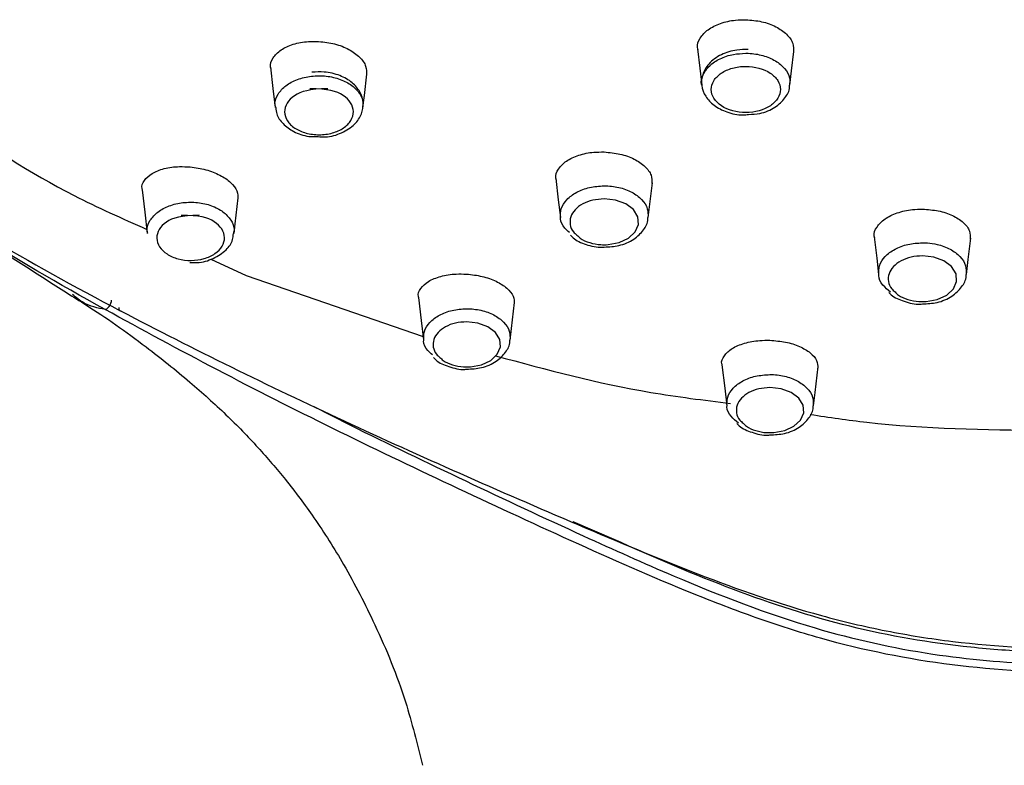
# Model space of a CAD drawing. Header units: inches. Extents: x 0 to 77643, y -44170 to 0.
# Tile 27 of 159: x 68469.73 to 68472.76, y -42946.76 to -42944.46. Entities that reach past the tile are written whole.
import ezdxf

# ---------------------------------------------------------------- set-up
doc = ezdxf.new("R2010")
doc.units = ezdxf.units.IN
doc.header["$MEASUREMENT"] = 0
doc.layers.get('0').update_dxf_attribs({"lineweight": 0})
doc.layers.add('p--łazienka NP', color=150, linetype='Continuous', lineweight=25)

# ---------------------------------------------------------------- blocks, each defined once
blk = doc.blocks.new('natrysk')
at = {"linetype": 'Continuous'}
for p, q in [((-6.4932, 52.2891), (-6.3838, 52.2381)), ((-6.3838, 52.2381), (-5.8393, 52.0508)), ((-6.1755, 51.835), (-6.0645, 51.7785)), ((-5.2509, 51.4258), (-5.377, 51.4808))]:
    blk.add_line(p, q, dxfattribs=at)
at = {"linetype": 'Continuous', "flags": 128}
for points in [[(-4.9947, 52.9361), (-4.9876, 52.8763), (-4.9815, 52.8243)], [(-4.7098, 52.8242), (-4.7046, 52.8683), (-4.6975, 52.9282)], [(-6.3095, 52.8793), (-6.3018, 52.8139), (-6.2949, 52.7555)], [(-6.0245, 52.7554), (-6.0201, 52.793), (-6.0124, 52.8583)], [(-5.4306, 52.5373), (-5.4229, 52.4717), (-5.4164, 52.4169)], [(-5.1461, 52.4168), (-5.1412, 52.4585), (-5.1334, 52.5241)], [(-6.7042, 52.5021), (-6.6962, 52.4336), (-6.6884, 52.3677)], [(-6.4213, 52.3674), (-6.4177, 52.3979), (-6.4084, 52.4772)], [(-5.2698, 52.3335), (-5.2357, 52.34), (-5.2067, 52.3537), (-5.1861, 52.373), (-5.1762, 52.3957), (-5.1782, 52.4194), (-5.1918, 52.4413), (-5.2154, 52.4589), (-5.2466, 52.4704), (-5.2818, 52.4743)], [(-4.4504, 52.3579), (-4.4426, 52.2922), (-4.4367, 52.2416)], [(-4.1663, 52.2416), (-4.1609, 52.2877), (-4.1532, 52.3534)], [(-4.2903, 52.1583), (-4.2561, 52.1647), (-4.2271, 52.1783), (-4.2064, 52.1975), (-4.1965, 52.2202), (-4.1984, 52.2439), (-4.2119, 52.2658), (-4.2355, 52.2835), (-4.2666, 52.295), (-4.3017, 52.299)], [(-5.8535, 52.1704), (-5.8452, 52.1004), (-5.8381, 52.04)], [(-5.571, 52.0397), (-5.5668, 52.0756), (-5.5574, 52.1552)], [(-5.6929, 51.9576), (-5.6594, 51.964), (-5.631, 51.9774), (-5.6108, 51.9963), (-5.6011, 52.0187), (-5.6031, 52.042), (-5.6166, 52.0635), (-5.6401, 52.0809), (-5.6708, 52.0921), (-5.7055, 52.0959)], [(-4.9191, 51.9633), (-4.9107, 51.8916), (-4.9043, 51.8373)], [(-4.6373, 51.8372), (-4.6323, 51.8789), (-4.6229, 51.9589)], [(-4.7594, 51.7551), (-4.7259, 51.7614), (-4.6974, 51.7747), (-4.6772, 51.7936), (-4.6674, 51.816), (-4.6693, 51.8392), (-4.6826, 51.8607), (-4.706, 51.8782), (-4.7367, 51.8894), (-4.7713, 51.8933)]]:
    blk.add_lwpolyline(points, dxfattribs=at)
at = {"linetype": 'Continuous'}
for points, knots in [([(-4.9928, 52.9329), (-4.9935, 52.9352), (-4.9974, 52.9475), (-4.9878, 52.97), (-4.9639, 52.9963), (-4.9252, 53.0157), (-4.8837, 53.0253), (-4.8565, 53.0257), (-4.846, 53.0259)], [0, 0, 0, 0, 0.047218, 0.252967, 0.459321, 0.665597, 0.871509, 1, 1, 1, 1]), ([(-4.846, 53.0259), (-4.8294, 53.0245), (-4.796, 53.0218), (-4.7515, 53.0053), (-4.7181, 52.9819), (-4.6982, 52.9541), (-4.6985, 52.9351), (-4.6986, 52.9261)], [0, 0, 0, 0, 0.204695, 0.40941, 0.61349, 0.818363, 1, 1, 1, 1]), ([(-6.3075, 52.8738), (-6.3082, 52.8758), (-6.312, 52.8877), (-6.3026, 52.9091), (-6.279, 52.9339), (-6.2405, 52.9516), (-6.1988, 52.9596), (-6.1714, 52.9591), (-6.1608, 52.9589)], [0, 0, 0, 0, 0.043266, 0.248155, 0.454724, 0.662299, 0.869728, 1, 1, 1, 1]), ([(-6.1608, 52.9589), (-6.1441, 52.957), (-6.1108, 52.9531), (-6.0664, 52.9355), (-6.033, 52.9115), (-6.0131, 52.8837), (-6.0133, 52.8651), (-6.0134, 52.8563)], [0, 0, 0, 0, 0.205025, 0.410032, 0.613531, 0.817384, 1, 1, 1, 1]), ([(-4.8385, 52.9344), (-4.85, 52.9342), (-4.8789, 52.9337), (-4.9234, 52.9199), (-4.9604, 52.8932), (-4.9806, 52.8587), (-4.9839, 52.8226), (-4.9712, 52.7888), (-4.9442, 52.7601), (-4.9044, 52.7401), (-4.8654, 52.7307), (-4.8426, 52.7335), (-4.8369, 52.7343)], [0, 0, 0, 0, 0.080398, 0.201366, 0.327361, 0.430402, 0.52644, 0.62577, 0.726866, 0.83905, 0.959285, 1, 1, 1, 1]), ([(-4.9811, 52.8244), (-4.9813, 52.825), (-4.9851, 52.8354), (-4.9781, 52.8571), (-4.9593, 52.885), (-4.9261, 52.907), (-4.8866, 52.9202), (-4.8586, 52.9218), (-4.846, 52.9225)], [0, 0, 0, 0, 0.0118, 0.216929, 0.421291, 0.626148, 0.831063, 1, 1, 1, 1]), ([(-4.846, 52.9225), (-4.8433, 52.9225), (-4.8254, 52.9223), (-4.7924, 52.9171), (-4.7528, 52.9006), (-4.7242, 52.8762), (-4.7089, 52.8494), (-4.7106, 52.8317), (-4.7113, 52.8243)], [0, 0, 0, 0, 0.0360736, 0.2394897, 0.4440333, 0.6479154, 0.8522, 1, 1, 1, 1]), ([(-4.8459, 52.8822), (-4.86, 52.8822), (-4.8739, 52.8803), (-4.8995, 52.8731), (-4.9113, 52.8678), (-4.9308, 52.8547), (-4.9387, 52.8467), (-4.9493, 52.8296), (-4.9521, 52.8203), (-4.952, 52.7924), (-4.9404, 52.7739), (-4.9009, 52.7476), (-4.8733, 52.74), (-4.8173, 52.7401), (-4.7898, 52.7479), (-4.7603, 52.7677), (-4.7525, 52.7756), (-4.7419, 52.7927), (-4.7392, 52.8021), (-4.7393, 52.8206), (-4.7421, 52.8299), (-4.7528, 52.847), (-4.7607, 52.8549), (-4.7903, 52.8746), (-4.8178, 52.8822), (-4.8459, 52.8822)], [0, 0, 0, 0, 0.0625, 0.0625, 0.125, 0.125, 0.1875, 0.1875, 0.25, 0.25, 0.375, 0.375, 0.5, 0.5, 0.625, 0.625, 0.6875, 0.6875, 0.75, 0.75, 0.8125, 0.8125, 0.875, 0.875, 1, 1, 1, 1]), ([(-6.2931, 52.7558), (-6.2941, 52.7596), (-6.2974, 52.7735), (-6.2872, 52.7976), (-6.2635, 52.8239), (-6.2272, 52.8433), (-6.1908, 52.8522), (-6.1682, 52.8531), (-6.1607, 52.8533)], [0, 0, 0, 0, 0.077841, 0.283395, 0.488515, 0.693549, 0.898909, 1, 1, 1, 1]), ([(-6.1626, 52.6659), (-6.155, 52.6653), (-6.1299, 52.6636), (-6.0884, 52.6762), (-6.0496, 52.701), (-6.0272, 52.7345), (-6.0214, 52.7703), (-6.032, 52.8048), (-6.0571, 52.8342), (-6.095, 52.8559), (-6.1393, 52.8664), (-6.1688, 52.8648), (-6.1814, 52.8641)], [0, 0, 0, 0, 0.052137, 0.172256, 0.295652, 0.397884, 0.492153, 0.590518, 0.688612, 0.797185, 0.913953, 1, 1, 1, 1]), ([(-6.1607, 52.8533), (-6.1529, 52.8531), (-6.13, 52.8524), (-6.0932, 52.8436), (-6.0567, 52.8244), (-6.0326, 52.7982), (-6.0221, 52.7739), (-6.0254, 52.7597), (-6.0263, 52.7557)], [0, 0, 0, 0, 0.104162, 0.307284, 0.511189, 0.714323, 0.918183, 1, 1, 1, 1]), ([(-6.1325, 52.8131), (-6.1884, 52.8129), (-6.2156, 52.8051), (-6.2546, 52.7787), (-6.2657, 52.7603), (-6.2654, 52.7326), (-6.2625, 52.7233), (-6.2517, 52.7064), (-6.2437, 52.6985), (-6.2241, 52.6856), (-6.2123, 52.6804), (-6.1867, 52.6735), (-6.1728, 52.6717), (-6.1451, 52.6718), (-6.1311, 52.6737), (-6.1057, 52.6809), (-6.094, 52.6862), (-6.0746, 52.6994), (-6.0668, 52.7073), (-6.0565, 52.7244), (-6.0538, 52.7336), (-6.0541, 52.7614), (-6.0657, 52.7797), (-6.1052, 52.8056), (-6.1325, 52.8131), (-6.1884, 52.8129)], [0, 0, 0, 0, 0.125, 0.125, 0.25, 0.25, 0.3125, 0.3125, 0.375, 0.375, 0.4375, 0.4375, 0.5, 0.5, 0.5625, 0.5625, 0.625, 0.625, 0.6875, 0.6875, 0.75, 0.75, 0.875, 0.875, 1, 1, 1, 1]), ([(-4.8369, 52.7343), (-4.8252, 52.7348), (-4.7957, 52.7362), (-4.7551, 52.7543), (-4.7248, 52.7828), (-4.7101, 52.8083), (-4.7108, 52.8223), (-4.7109, 52.8244)], [0, 0, 0, 0, 0.186941, 0.471121, 0.727807, 0.958676, 1, 1, 1, 1]), ([(-6.2927, 52.7554), (-6.2922, 52.7487), (-6.2909, 52.7304), (-6.2711, 52.7038), (-6.2378, 52.6797), (-6.1989, 52.6655), (-6.1723, 52.6658), (-6.1626, 52.6659)], [0, 0, 0, 0, 0.125765, 0.346546, 0.585485, 0.848102, 1, 1, 1, 1]), ([(-7.2978, 52.718), (-7.1745, 52.6364), (-6.9861, 52.512), (-6.7659, 52.4143), (-6.6899, 52.3806)], [0, 0, 0, 0, 0.655117, 1, 1, 1, 1]), ([(-6.8183, 52.1339), (-6.9607, 52.2124), (-7.0984, 52.2934), (-7.3672, 52.4561), (-7.4979, 52.5378), (-7.6244, 52.6197)], [0, 0, 0, 0, 0.5, 0.5, 1, 1, 1, 1]), ([(-5.4287, 52.5325), (-5.4294, 52.5344), (-5.4332, 52.5459), (-5.4238, 52.567), (-5.4001, 52.5919), (-5.3614, 52.6101), (-5.3198, 52.6187), (-5.2925, 52.6187), (-5.2819, 52.6187)], [0, 0, 0, 0, 0.041543, 0.248088, 0.455842, 0.663669, 0.87062, 1, 1, 1, 1]), ([(-5.2819, 52.6187), (-5.2653, 52.6172), (-5.2321, 52.6141), (-5.1878, 52.5979), (-5.1544, 52.575), (-5.1344, 52.5482), (-5.1345, 52.53), (-5.1346, 52.5214)], [0, 0, 0, 0, 0.204179, 0.408434, 0.611893, 0.816437, 1, 1, 1, 1]), ([(-7.5691, 52.5951), (-7.4442, 52.5147), (-7.3153, 52.4357), (-7.0494, 52.2803), (-6.9126, 52.2037), (-6.7715, 52.13)], [0, 0, 0, 0, 0.5, 0.5, 1, 1, 1, 1]), ([(-6.7033, 52.5023), (-6.7038, 52.5035), (-6.7075, 52.5136), (-6.6987, 52.5318), (-6.6761, 52.5537), (-6.6376, 52.5687), (-6.5955, 52.5748), (-6.5675, 52.5733), (-6.5567, 52.5727)], [0, 0, 0, 0, 0.027601, 0.233193, 0.443035, 0.655279, 0.866464, 1, 1, 1, 1]), ([(-6.5567, 52.5727), (-6.5402, 52.5704), (-6.5073, 52.5658), (-6.4632, 52.5483), (-6.4299, 52.5253), (-6.4098, 52.4992), (-6.4095, 52.4821), (-6.4094, 52.4739)], [0, 0, 0, 0, 0.204217, 0.407962, 0.60978, 0.811673, 1, 1, 1, 1]), ([(-7.4864, 52.5432), (-7.4718, 52.5335), (-7.286, 52.4098), (-7.0961, 52.2877), (-6.9212, 52.1753)], [0, 0, 0, 0, 0.0787058, 1, 1, 1, 1]), ([(-5.4157, 52.4169), (-5.4159, 52.4259), (-5.4164, 52.4452), (-5.3984, 52.4728), (-5.368, 52.4959), (-5.3275, 52.5115), (-5.2971, 52.5136), (-5.2819, 52.5146)], [0, 0, 0, 0, 0.180907, 0.385847, 0.590846, 0.795918, 1, 1, 1, 1]), ([(-5.2819, 52.5146), (-5.2819, 52.5146), (-5.2666, 52.5146), (-5.2359, 52.5113), (-5.1952, 52.4963), (-5.1645, 52.4732), (-5.1463, 52.4456), (-5.1466, 52.4262), (-5.1468, 52.417)], [0, 0, 0, 0, 0.000438, 0.204708, 0.409426, 0.613299, 0.817501, 1, 1, 1, 1]), ([(-6.6866, 52.368), (-6.6875, 52.3717), (-6.6909, 52.3853), (-6.6808, 52.409), (-6.6576, 52.435), (-6.6219, 52.4541), (-6.5862, 52.4629), (-6.5639, 52.4638), (-6.5565, 52.4641)], [0, 0, 0, 0, 0.076285, 0.282548, 0.488063, 0.693331, 0.899085, 1, 1, 1, 1]), ([(-6.5565, 52.4641), (-6.5488, 52.4639), (-6.5261, 52.4633), (-6.4898, 52.4547), (-6.4535, 52.4358), (-6.4296, 52.41), (-6.419, 52.3858), (-6.4222, 52.3717), (-6.4232, 52.3677)], [0, 0, 0, 0, 0.103995, 0.306748, 0.510168, 0.713028, 0.916468, 1, 1, 1, 1]), ([(-5.2818, 52.4743), (-5.2936, 52.4735), (-5.3173, 52.4719), (-5.3488, 52.4597), (-5.3728, 52.4417), (-5.3865, 52.4193), (-5.3879, 52.3954), (-5.3806, 52.3754), (-5.3695, 52.3661), (-5.3658, 52.363)], [0, 0, 0, 0, 0.153299, 0.307226, 0.461163, 0.615048, 0.768668, 0.922888, 1, 1, 1, 1]), ([(-6.5287, 52.424), (-6.5837, 52.4236), (-6.6104, 52.4159), (-6.6485, 52.3898), (-6.6593, 52.3717), (-6.6587, 52.3444), (-6.6558, 52.3353), (-6.645, 52.3187), (-6.6371, 52.311), (-6.6177, 52.2984), (-6.606, 52.2933), (-6.5808, 52.2866), (-6.5672, 52.2848), (-6.5399, 52.285), (-6.5261, 52.2869), (-6.5012, 52.2941), (-6.4897, 52.2993), (-6.4708, 52.3123), (-6.4632, 52.3201), (-6.4531, 52.337), (-6.4506, 52.3461), (-6.4512, 52.3734), (-6.4628, 52.3913), (-6.5018, 52.4167), (-6.5287, 52.424), (-6.5837, 52.4236)], [0, 0, 0, 0, 0.125, 0.125, 0.25, 0.25, 0.3125, 0.3125, 0.375, 0.375, 0.4375, 0.4375, 0.5, 0.5, 0.5625, 0.5625, 0.625, 0.625, 0.6875, 0.6875, 0.75, 0.75, 0.875, 0.875, 1, 1, 1, 1]), ([(-5.3887, 52.371), (-5.3937, 52.3753), (-5.4081, 52.3875), (-5.4169, 52.4044), (-5.4158, 52.4158), (-5.4157, 52.4169)], [0, 0, 0, 0, 0.323812, 0.930114, 1, 1, 1, 1]), ([(-5.2815, 52.3262), (-5.2662, 52.327), (-5.2332, 52.3286), (-5.1898, 52.348), (-5.1602, 52.3767), (-5.1461, 52.4018), (-5.1469, 52.4153), (-5.147, 52.4171)], [0, 0, 0, 0, 0.234356, 0.505407, 0.748329, 0.967021, 1, 1, 1, 1]), ([(-4.4485, 52.3539), (-4.4492, 52.3558), (-4.4531, 52.3671), (-4.4435, 52.3884), (-4.4196, 52.4136), (-4.3808, 52.4324), (-4.3393, 52.4418), (-4.3122, 52.4424), (-4.3017, 52.4427)], [0, 0, 0, 0, 0.04208, 0.249895, 0.458243, 0.665671, 0.871782, 1, 1, 1, 1]), ([(-4.3017, 52.4427), (-4.2852, 52.4416), (-4.252, 52.4393), (-4.2077, 52.4242), (-4.1742, 52.4025), (-4.1542, 52.3765), (-4.1543, 52.3585), (-4.1544, 52.35)], [0, 0, 0, 0, 0.203684, 0.40756, 0.611383, 0.816872, 1, 1, 1, 1]), ([(-6.5573, 52.279), (-6.5497, 52.2785), (-6.5249, 52.2768), (-6.4836, 52.2894), (-6.4462, 52.3141), (-6.4252, 52.3427), (-6.4237, 52.3611), (-6.4232, 52.3673)], [0, 0, 0, 0, 0.116712, 0.383908, 0.657803, 0.883805, 1, 1, 1, 1]), ([(-5.3853, 52.3627), (-5.3828, 52.3599), (-5.3711, 52.3468), (-5.3374, 52.3333), (-5.3026, 52.3237), (-5.2836, 52.326), (-5.2815, 52.3262)], [0, 0, 0, 0, 0.108618, 0.514178, 0.9459, 1, 1, 1, 1]), ([(-5.3658, 52.363), (-5.3625, 52.3597), (-5.3528, 52.3496), (-5.3267, 52.3388), (-5.2965, 52.3327), (-5.2772, 52.3333), (-5.2698, 52.3335)], [0, 0, 0, 0, 0.160191, 0.4804, 0.800619, 1, 1, 1, 1]), ([(-4.4359, 52.2416), (-4.4361, 52.2507), (-4.4365, 52.27), (-4.4185, 52.2977), (-4.388, 52.3207), (-4.3473, 52.3363), (-4.3169, 52.3383), (-4.3017, 52.3393)], [0, 0, 0, 0, 0.182147, 0.386556, 0.591196, 0.795998, 1, 1, 1, 1]), ([(-4.3017, 52.3393), (-4.2967, 52.3392), (-4.2815, 52.3389), (-4.2515, 52.3342), (-4.2151, 52.3209), (-4.1846, 52.2977), (-4.1665, 52.2701), (-4.1669, 52.2507), (-4.1671, 52.2416)], [0, 0, 0, 0, 0.067359, 0.205156, 0.4099, 0.613743, 0.817886, 1, 1, 1, 1]), ([(-4.3017, 52.299), (-4.3135, 52.2982), (-4.3373, 52.2966), (-4.3689, 52.2844), (-4.3929, 52.2665), (-4.4067, 52.2441), (-4.4082, 52.2202), (-4.401, 52.2003), (-4.3899, 52.191), (-4.3861, 52.1879)], [0, 0, 0, 0, 0.153512, 0.307512, 0.461459, 0.615225, 0.768795, 0.92292, 1, 1, 1, 1]), ([(-5.8526, 52.1706), (-5.853, 52.1716), (-5.8568, 52.1813), (-5.8479, 52.1993), (-5.825, 52.2214), (-5.7863, 52.237), (-5.7442, 52.2439), (-5.7165, 52.2432), (-5.7058, 52.2429)], [0, 0, 0, 0, 0.024856, 0.234002, 0.446149, 0.658745, 0.868628, 1, 1, 1, 1]), ([(-5.7058, 52.2429), (-5.6894, 52.2411), (-5.6567, 52.2374), (-5.6127, 52.2216), (-5.5795, 52.2003), (-5.559, 52.1754), (-5.5587, 52.1589), (-5.5585, 52.1509)], [0, 0, 0, 0, 0.202584, 0.404691, 0.606416, 0.809508, 1, 1, 1, 1]), ([(-4.4, 52.1874), (-4.4083, 52.1943), (-4.4261, 52.2091), (-4.4372, 52.2293), (-4.436, 52.2405), (-4.4359, 52.2416)], [0, 0, 0, 0, 0.442766, 0.94587, 1, 1, 1, 1]), ([(-4.3021, 52.151), (-4.2868, 52.1517), (-4.2538, 52.1533), (-4.2103, 52.1725), (-4.1807, 52.2012), (-4.1665, 52.2263), (-4.1672, 52.2399), (-4.1673, 52.2418)], [0, 0, 0, 0, 0.233676, 0.504268, 0.746987, 0.965448, 1, 1, 1, 1]), ([(-6.9371, 52.1852), (-6.9168, 52.1729), (-6.8377, 52.1247), (-6.7104, 52.035), (-6.5598, 51.9147), (-6.4444, 51.8105), (-6.3472, 51.7108), (-6.258, 51.6065), (-6.1688, 51.4868), (-6.0749, 51.3387), (-5.9794, 51.1526), (-5.8942, 50.9475), (-5.8575, 50.7967), (-5.8414, 50.7309)], [0, 0, 0, 0, 0.039576, 0.154701, 0.23757, 0.311609, 0.385061, 0.455993, 0.537039, 0.632325, 0.749331, 0.890802, 1, 1, 1, 1]), ([(-6.8183, 52.1339), (-6.8414, 52.1385), (-6.8788, 52.1459), (-6.9074, 52.1708), (-6.9184, 52.1803)], [0, 0, 0, 0, 0.615853, 1, 1, 1, 1]), ([(-4.4058, 52.1876), (-4.4033, 52.1848), (-4.3916, 52.1716), (-4.358, 52.1581), (-4.3232, 52.1485), (-4.3042, 52.1507), (-4.3021, 52.151)], [0, 0, 0, 0, 0.109464, 0.514304, 0.945556, 1, 1, 1, 1]), ([(-4.3861, 52.1879), (-4.3829, 52.1845), (-4.3732, 52.1745), (-4.3472, 52.1636), (-4.317, 52.1575), (-4.2977, 52.158), (-4.2903, 52.1583)], [0, 0, 0, 0, 0.160121, 0.480165, 0.800234, 1, 1, 1, 1]), ([(-6.8184, 52.134), (-6.8154, 52.1335), (-6.8104, 52.1373), (-6.8019, 52.1494), (-6.7987, 52.1573), (-6.7982, 52.1627)], [0, 0, 0, 0, 0.5, 0.5, 1, 1, 1, 1]), ([(-3.7943, 51.0155), (-3.9345, 51.0155), (-4.0733, 51.0231), (-4.3473, 51.0573), (-4.4823, 51.0845), (-4.6818, 51.1406), (-4.7479, 51.1619), (-4.8787, 51.208), (-4.9431, 51.2328), (-5.1343, 51.3103), (-5.2593, 51.3658), (-5.5075, 51.4783), (-5.6308, 51.5354), (-5.8756, 51.6506), (-5.997, 51.7087), (-6.237, 51.8268), (-6.3556, 51.8868), (-6.5895, 52.0093), (-6.7047, 52.0716), (-6.8183, 52.1342)], [0, 0, 0, 0, 0.125, 0.125, 0.25, 0.25, 0.3125, 0.3125, 0.375, 0.375, 0.5, 0.5, 0.625, 0.625, 0.75, 0.75, 0.875, 0.875, 1, 1, 1, 1]), ([(-6.7715, 52.13), (-6.7707, 52.1296), (-6.7699, 52.1292), (-6.7691, 52.1288), (-6.7691, 52.1288), (-6.7691, 52.1288), (-6.7691, 52.1288)], [0, 0, 0, 0, 0.0000289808, 0.0000289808, 0.0000289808, 0.0000290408, 0.0000290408, 0.0000290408, 0.0000290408]), ([(-6.7692, 52.129), (-6.6578, 52.0709), (-6.5448, 52.0134), (-6.3158, 51.9007), (-6.1998, 51.8454), (-5.9649, 51.7364), (-5.8459, 51.6827), (-5.6057, 51.5765), (-5.4845, 51.5239), (-5.241, 51.42), (-5.1187, 51.3684), (-4.8698, 51.2723), (-4.7433, 51.2278), (-4.5473, 51.1739), (-4.4808, 51.1582), (-4.3456, 51.1315), (-4.277, 51.1206), (-4.0713, 51.0955), (-3.9331, 51.0882), (-3.7943, 51.0883)], [0, 0, 0, 0, 0.125, 0.125, 0.25, 0.25, 0.375, 0.375, 0.5, 0.5, 0.625, 0.625, 0.75, 0.75, 0.8125, 0.8125, 0.875, 0.875, 1, 1, 1, 1]), ([(-5.8373, 52.04), (-5.8375, 52.0488), (-5.838, 52.0678), (-5.8204, 52.095), (-5.7904, 52.1177), (-5.7506, 52.1331), (-5.7206, 52.1352), (-5.7057, 52.1363)], [0, 0, 0, 0, 0.180493, 0.385673, 0.590669, 0.795994, 1, 1, 1, 1]), ([(-5.7057, 52.1363), (-5.7056, 52.1363), (-5.6905, 52.1363), (-5.6602, 52.133), (-5.6199, 52.1183), (-5.5894, 52.0955), (-5.5713, 52.0681), (-5.5716, 52.0489), (-5.5717, 52.0399)], [0, 0, 0, 0, 0.001238, 0.204939, 0.408691, 0.612998, 0.816863, 1, 1, 1, 1]), ([(-5.7055, 52.0959), (-5.7171, 52.0951), (-5.7403, 52.0935), (-5.7712, 52.0815), (-5.7947, 52.0639), (-5.8082, 52.0418), (-5.8095, 52.0183), (-5.8023, 51.9988), (-5.7913, 51.9896), (-5.7876, 51.9865)], [0, 0, 0, 0, 0.153004, 0.306893, 0.460522, 0.614227, 0.767903, 0.922507, 1, 1, 1, 1]), ([(-5.8105, 51.9945), (-5.8155, 51.9987), (-5.8298, 52.0108), (-5.8385, 52.0276), (-5.8374, 52.0388), (-5.8373, 52.04)], [0, 0, 0, 0, 0.3225004, 0.9277709, 1, 1, 1, 1]), ([(-5.7049, 51.9502), (-5.6896, 51.951), (-5.6567, 51.9526), (-5.6137, 51.972), (-5.5848, 52.0004), (-5.571, 52.0251), (-5.5718, 52.0383), (-5.5719, 52.0399)], [0, 0, 0, 0, 0.2382017, 0.5098598, 0.7517532, 0.9694848, 1, 1, 1, 1]), ([(-4.9183, 51.9635), (-4.9187, 51.9645), (-4.9225, 51.974), (-4.9134, 51.9922), (-4.8901, 52.0147), (-4.8511, 52.0312), (-4.8093, 52.039), (-4.7819, 52.0391), (-4.7714, 52.0391)], [0, 0, 0, 0, 0.025738, 0.237845, 0.45115, 0.662972, 0.871004, 1, 1, 1, 1]), ([(-4.7714, 52.0391), (-4.7551, 52.0378), (-4.7224, 52.0351), (-4.6786, 52.0209), (-4.6452, 52.001), (-4.6247, 51.9773), (-4.6244, 51.9612), (-4.6242, 51.9534)], [0, 0, 0, 0, 0.201401, 0.4025346, 0.6047457, 0.8095525, 1, 1, 1, 1]), ([(-5.6159, 51.9915), (-5.4588, 51.949), (-5.2238, 51.8854), (-4.9749, 51.8549), (-4.8924, 51.8448)], [0, 0, 0, 0, 0.66827, 1, 1, 1, 1]), ([(-5.8071, 51.9862), (-5.8047, 51.9835), (-5.793, 51.9705), (-5.7597, 51.9572), (-5.7255, 51.9478), (-5.7069, 51.95), (-5.7049, 51.9502)], [0, 0, 0, 0, 0.10928, 0.516208, 0.950264, 1, 1, 1, 1]), ([(-5.7876, 51.9865), (-5.7843, 51.9832), (-5.7747, 51.9734), (-5.749, 51.9627), (-5.7191, 51.9567), (-5.7001, 51.9574), (-5.6929, 51.9576)], [0, 0, 0, 0, 0.1603363, 0.4809253, 0.8015103, 1, 1, 1, 1]), ([(-4.9035, 51.8373), (-4.9037, 51.8463), (-4.9042, 51.8653), (-4.8864, 51.8925), (-4.8564, 51.9152), (-4.8164, 51.9306), (-4.7864, 51.9326), (-4.7714, 51.9336)], [0, 0, 0, 0, 0.18172, 0.386196, 0.590643, 0.795625, 1, 1, 1, 1]), ([(-4.7714, 51.9336), (-4.7713, 51.9336), (-4.7563, 51.9336), (-4.726, 51.9303), (-4.6857, 51.9155), (-4.6554, 51.8927), (-4.6374, 51.8653), (-4.6378, 51.8462), (-4.638, 51.8372)], [0, 0, 0, 0, 0.0005527, 0.2047524, 0.4089716, 0.6136121, 0.8177265, 1, 1, 1, 1]), ([(-4.7713, 51.8933), (-4.7829, 51.8925), (-4.8062, 51.8909), (-4.8372, 51.8789), (-4.8608, 51.8614), (-4.8743, 51.8394), (-4.8758, 51.8159), (-4.8686, 51.7964), (-4.8577, 51.7872), (-4.854, 51.7841)], [0, 0, 0, 0, 0.153693, 0.307759, 0.46141, 0.614993, 0.768407, 0.922728, 1, 1, 1, 1]), ([(-4.8679, 51.7837), (-4.8762, 51.7906), (-4.8938, 51.8052), (-4.9047, 51.8251), (-4.9036, 51.8362), (-4.9035, 51.8373)], [0, 0, 0, 0, 0.442228, 0.944837, 1, 1, 1, 1]), ([(-4.7717, 51.7477), (-4.7564, 51.7484), (-4.7234, 51.75), (-4.6803, 51.7692), (-4.6512, 51.7976), (-4.6373, 51.8223), (-4.6381, 51.8356), (-4.6382, 51.8373)], [0, 0, 0, 0, 0.237858, 0.508991, 0.750437, 0.96754, 1, 1, 1, 1]), ([(-4.647, 51.8109), (-4.5891, 51.8022), (-4.3528, 51.7669), (-4.1099, 51.7641), (-3.9266, 51.762)], [0, 0, 0, 0, 0.2454504, 1, 1, 1, 1]), ([(-6.0645, 51.7785), (-5.9468, 51.7204), (-5.8279, 51.6631), (-5.5883, 51.5494), (-5.4677, 51.493), (-5.3461, 51.4374)], [0, 0, 0, 0, 0.5, 0.5, 1, 1, 1, 1]), ([(-4.8737, 51.784), (-4.8712, 51.7812), (-4.8596, 51.7681), (-4.8263, 51.7548), (-4.7922, 51.7453), (-4.7736, 51.7475), (-4.7717, 51.7477)], [0, 0, 0, 0, 0.111811, 0.517827, 0.950759, 1, 1, 1, 1]), ([(-4.854, 51.7841), (-4.8508, 51.7808), (-4.8412, 51.771), (-4.8156, 51.7603), (-4.7858, 51.7542), (-4.7667, 51.7548), (-4.7594, 51.7551)], [0, 0, 0, 0, 0.159761, 0.479803, 0.799809, 1, 1, 1, 1]), ([(-3.7943, 51.0763), (-3.8582, 51.0763), (-3.9221, 51.0779), (-4.0497, 51.0846), (-4.1135, 51.0897), (-4.303, 51.1112), (-4.427, 51.1337), (-4.6698, 51.1958), (-4.7886, 51.2357), (-5.023, 51.3254), (-5.1376, 51.3748), (-5.2509, 51.4258)], [0, 0, 0, 0, 0.125, 0.125, 0.25, 0.25, 0.5, 0.5, 0.75, 0.75, 1, 1, 1, 1])]:
    blk.add_open_spline(points, degree=3, knots=knots, dxfattribs=at)
for points in [[(-6.7691, 52.129), (-6.7735, 52.1289), (-6.7759, 52.1333), (-6.7754, 52.1404)], [(-5.3461, 51.4374), (-5.2538, 51.3952), (-5.1609, 51.3534), (-5.0667, 51.3135)], [(-5.0667, 51.3135), (-4.9255, 51.2536), (-4.7813, 51.1977), (-4.6323, 51.1537)], [(-4.6323, 51.1537), (-4.514, 51.1188), (-4.3928, 51.0919), (-4.2699, 51.0734)], [(-4.2699, 51.0734), (-4.1603, 51.057), (-4.0495, 51.0472), (-3.9385, 51.0427)]]:
    blk.add_open_spline(points, degree=3, dxfattribs=at)

msp = doc.modelspace()

# ---------------------------------------------------------------- block references
at = {"layer": 'p--łazienka NP', "linetype": 'Continuous', "lineweight": 30, "ltscale": 35}
msp.add_blockref('natrysk', (68476.8065, -42997.48637), dxfattribs=at)

doc.saveas('drawing.dxf')
